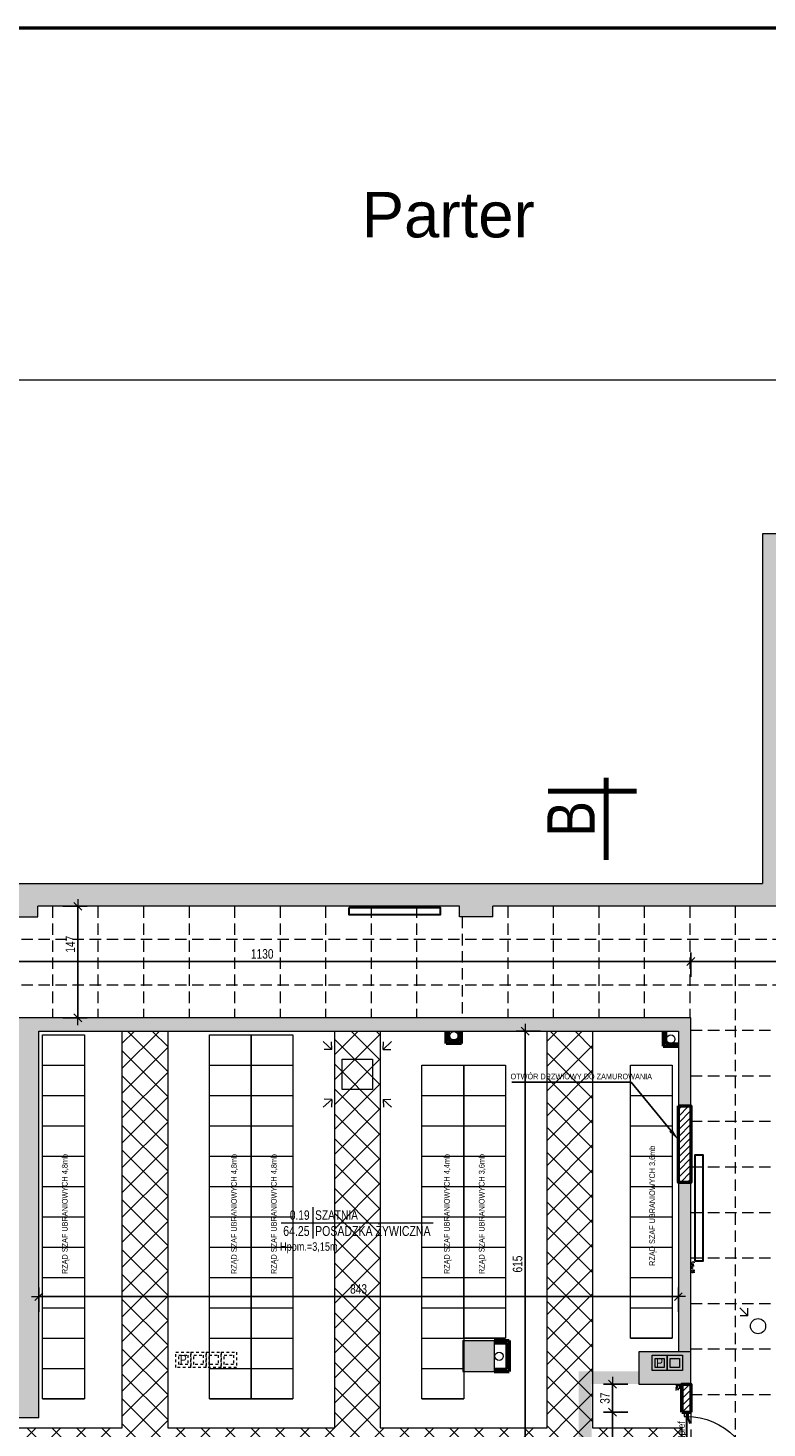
# Model space of a CAD drawing. Header units: millimetres. Extents: x 27490 to 108194, y -40520 to 41185.
# Tile 30 of 65: x 28660 to 29635, y -30400 to -28554. Entities that reach past the tile are written whole.
import ezdxf
from ezdxf import colors
from ezdxf.entities.mleader import LeaderData, LeaderLine
from ezdxf.enums import TextEntityAlignment as Align
from ezdxf.math import Vec2, Vec3

# ---------------------------------------------------------------- set-up
doc = ezdxf.new("R2010")
doc.units = ezdxf.units.MM
doc.linetypes.add('0.5_0.5', pattern=[1, 0.5, -0.5])
doc.linetypes.add('DASHEDX2', pattern=[1.5, 1, -0.5])
doc.layers.get('0').update_dxf_attribs({"lineweight": 18})
doc.layers.get('Defpoints').update_dxf_attribs({"lineweight": 18})
for name, color, linetype, lineweight in [('BA_drz', 7, 'Continuous', 18), ('BA_KS_ist.', 34, 'Continuous', 13), ('BA_met', 7, 'Continuous', 18), ('BA_txs', 2, 'Continuous', 18), ('Cienka', 7, 'Continuous', 18), ('M_Ramki rysunków', 2, 'Continuous', 18), ('mm_grzejniki', 30, 'Continuous', 30), ('mm_went_opis', 7, 'Continuous', 15), ('mm_Wentylacja', 5, 'Continuous', 50), ('PG_PRZERYWANE_ŚREDNIE', 1, 'DASHEDX2', 18), ('PG_WIDOKOWE_CIENKIE', 1, 'Continuous', 18), ('PG_WYMIARY', 1, 'Continuous', 18), ('PG_WYPOSAŻENIE', 1, 'Continuous', 18), ('PG_ŚCIANY_DZIAŁOWE', 3, 'Continuous', 18), ('PG_ŚCIANY_SŁUPY', 4, 'Continuous', 35), ('Przekrojowa', 60, 'Continuous', 18), ('WYBURZENIA', 160, 'Continuous', 30)]:
    doc.layers.add(name, color=color, linetype=linetype, lineweight=lineweight)
doc.styles.add('BIKTC', font='bikromsw.shx', dxfattribs={"width": 0.8})
doc.styles.add('BIKTS', font='bikromsw.shx', dxfattribs={"width": 0.85})
doc.styles.add('BIKWYM', font='BIKROMSW.SHX', dxfattribs={"width": 0.8})
doc.styles.add('ROMANS', font='bikromsw.shx', dxfattribs={"width": 0.8})
doc.styles.get("Standard").update_dxf_attribs({"font": 'arial.ttf'})
doc.dimstyles.new('BA_KR_50', dxfattribs={"dimscale": 0.5, "dimtxt": 25, "dimasz": 1.666667, "dimexe": 24, "dimexo": 0, "dimgap": 0, "dimtad": 0, "dimdec": 1, "dimrnd": 0.5, "dimzin": 9, "dimdsep": 46, "dimtxsty": 'BIKWYM', "dimblk": 'WYM-KR', "dimcen": 0, "dimdle": 20, "dimclrd": 256, "dimclre": 256, "dimclrt": 7, "dimadec": 0, "dimazin": 0, "dimtfac": 0.033333, "dimtdec": 1, "dimtmove": 0, "dimatfit": 3, "dimldrblk": 'WYM-KR', "dimfxl": 40, "dimfxlon": 1, "dimtvp": 0.8, "dimtolj": 1, "dimarcsym": 0})
pattern_1 = [(50, (-22681.607, 2584.853), (5.64772474, -0.49411165), [0.59055, -6.49605]), (355, (-22681.607, 2584.853), (-1.09254606, 5.9227622), [0.47244, -5.1968581]), (100.451445, (-22681.1365, 2584.812), (4.55517866, 5.4286503), [0.50189027, -5.5207976]), (46.1842, (-22681.607, 2586.428), (8.4034503, -1.3033122), [0.885825, -9.744075]), (96.635558, (-22680.907, 2586.319), (7.3595282, 7.6702099), [0.7528357, -8.2812039]), (351.184151, (-22681.607, 2586.428), (7.3595282, 7.6702099), [0.708659, -7.7952517]), (21, (-22680.82, 2586.0342), (4.70004613, -3.17022114), [0.59055, -6.49605]), (326, (-22680.82, 2586.034), (1.9158629, 5.70982695), [0.47244, -5.19684]), (71.451445, (-22680.428, 2585.77), (6.615909, 2.53960584), [0.50189027, -5.52078807]), (37.5, (-22681.6072, 2584.8531), (0.0957467, 2.621206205), [0, -5.133848, 0, -5.27558, 0, -5.216525]), (7.5, (-22681.6072, 2584.853), (2.07140954, 3.10559782), [0, -3.007868, 0, -5.015738, 0, -1.988185]), (327.5, (-22683.363, 2584.8531), (4.20330845, -0.177591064), [0, -1.9685, 0, -6.14172, 0, -8.14959]), (317.5, (-22684.1505, 2584.853), (4.59200462, 0.78822122), [0, -2.55905, 0, -4.078732, 0, -5.78739])]
pattern_2 = [(45, (-22681.607, 2584.853), (-4.49012806, 4.49012806), [])]

# ---------------------------------------------------------------- blocks, each defined once
blk = doc.blocks.new('bikmet')
blk.add_line((0, 1.65), (0, -1.65))
at = {"style": 'ROMANS', "width": 0.8}
blk.add_attdef('NRPOM', text='', height=1, dxfattribs=at).set_placement((-0.33, 0.33), align=Align.RIGHT)
blk.add_attdef('NWAPOM', (0.25, 0.33), '', height=1, dxfattribs=at)
blk.add_attdef('RAREA', text='', height=1.04, dxfattribs=at).set_placement((-0.33, -0.33), align=Align.TOP_RIGHT)
blk.add_attdef('PODLOGA', text='', height=1.04, dxfattribs=at).set_placement((0.25, -0.33), align=Align.TOP_LEFT)
blk = doc.blocks.new('jamb')
blk.add_lwpolyline([(-0.5, -0.5), (-0.5, 0.5), (0.5, 0.5), (0.5, -0.5)], close=True)
blk = doc.blocks.new('dr1h901')
at = {"color": 0}
blk.add_line((-0.5, 0), (-0.5, 1), dxfattribs=at)
blk.add_line((0, 0.362), (0, -0.266))
blk.add_arc((-0.5, 0), 1, 0, 90, dxfattribs=at)
blk = doc.blocks.new('WYM-KR')
at = {"linetype": 'ByBlock'}
blk.add_line((11.52, 0), (-11.52, 0), dxfattribs=at)
at = {"color": 7, "linetype": 'ByBlock'}
blk.add_line((6.24, 6.24), (-6.24, -6.24), dxfattribs=at)
blk = doc.blocks.new('*D830')
at = {"layer": 'Defpoints', "color": 0, "transparency": 16777216}
for p in [(29431, -30379.6), (29522.2, -30379.6), (29522.2, -30480.6)]:
    blk.add_point(p, dxfattribs=at)
at = {"layer": 'PG_WYMIARY', "lineweight": -2, "transparency": 16777216}
for p, q in [((29451, -30379.6), (29419, -30379.6)), ((29431, -30479.8), (29431, -30380.4)), ((29451, -30480.6), (29419, -30480.6))]:
    blk.add_line(p, q, dxfattribs=at)
at = {"layer": 'PG_WYMIARY', "lineweight": -2, "transparency": 16777216, "xscale": 0.8333333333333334, "yscale": 0.8333333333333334, "zscale": 0.8333333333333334}
for p, rotation in [((29431, -30379.6), 90), ((29431, -30480.6), 270)]:
    blk.add_blockref('WYM-KR', p, dxfattribs=dict(at, rotation=rotation))
at = {"layer": 'PG_WYMIARY', "color": 7, "transparency": 16777216, "insert": (29421, -30430.1), "char_height": 12.5, "attachment_point": 5, "rotation": 90, "style": 'BIKWYM'}
blk.add_mtext('\\A1;101', dxfattribs=at)
blk = doc.blocks.new('*D831')
at = {"layer": 'Defpoints', "color": 0, "transparency": 16777216}
for p in [(29431, -30342.5), (29522.2, -30342.5), (29522.2, -30379.6)]:
    blk.add_point(p, dxfattribs=at)
at = {"layer": 'PG_WYMIARY', "lineweight": -2, "transparency": 16777216}
for p, q in [((29451, -30342.5), (29419, -30342.5)), ((29431, -30378.8), (29431, -30343.3)), ((29451, -30379.6), (29419, -30379.6))]:
    blk.add_line(p, q, dxfattribs=at)
at = {"layer": 'PG_WYMIARY', "lineweight": -2, "transparency": 16777216, "xscale": 0.8333333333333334, "yscale": 0.8333333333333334, "zscale": 0.8333333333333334}
for p, rotation in [((29431, -30342.5), 90), ((29431, -30379.6), 270)]:
    blk.add_blockref('WYM-KR', p, dxfattribs=dict(at, rotation=rotation))
at = {"layer": 'PG_WYMIARY', "color": 7, "transparency": 16777216, "insert": (29421, -30361), "char_height": 12.5, "attachment_point": 5, "rotation": 90, "style": 'BIKWYM'}
blk.add_mtext('\\A1;37', dxfattribs=at)
blk = doc.blocks.new('*D847')
at = {"layer": 'Defpoints', "color": 0, "transparency": 16777216}
for p in [(29315.8, -29877), (29344.7, -29877), (29386.2, -30491.5)]:
    blk.add_point(p, dxfattribs=at)
at = {"layer": 'PG_WYMIARY', "lineweight": -2, "transparency": 16777216}
for p, q in [((29335.8, -29877), (29303.8, -29877)), ((29315.8, -30490.6), (29315.8, -29877.8)), ((29335.8, -30491.5), (29303.8, -30491.5))]:
    blk.add_line(p, q, dxfattribs=at)
at = {"layer": 'PG_WYMIARY', "lineweight": -2, "transparency": 16777216, "xscale": 0.8333333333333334, "yscale": 0.8333333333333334, "zscale": 0.8333333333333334}
for p, rotation in [((29315.8, -29877), 90), ((29315.8, -30491.5), 270)]:
    blk.add_blockref('WYM-KR', p, dxfattribs=dict(at, rotation=rotation))
at = {"layer": 'PG_WYMIARY', "color": 7, "transparency": 16777216, "insert": (29305.8, -30184.2), "char_height": 12.5, "attachment_point": 5, "rotation": 90, "style": 'BIKWYM'}
blk.add_mtext('\\A1;615', dxfattribs=at)
blk = doc.blocks.new('*D787')
at = {"layer": 'Defpoints', "color": 0, "transparency": 16777216}
for p in [(29517.7, -30227.1), (29517.7, -30287.5), (28674.7, -30374.5)]:
    blk.add_point(p, dxfattribs=at)
at = {"layer": 'PG_WYMIARY', "lineweight": -2, "transparency": 16777216}
for p, q in [((28674.7, -30247.1), (28674.7, -30215.1)), ((29517.7, -30247.1), (29517.7, -30215.1)), ((28675.6, -30227.1), (29516.9, -30227.1))]:
    blk.add_line(p, q, dxfattribs=at)
at = {"layer": 'PG_WYMIARY', "lineweight": -2, "transparency": 16777216, "xscale": 0.8333333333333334, "yscale": 0.8333333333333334, "zscale": 0.8333333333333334, "rotation": 180}
blk.add_blockref('WYM-KR', (28674.7, -30227.1), dxfattribs=at)
at = {"layer": 'PG_WYMIARY', "lineweight": -2, "transparency": 16777216, "xscale": 0.8333333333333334, "yscale": 0.8333333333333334, "zscale": 0.8333333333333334}
blk.add_blockref('WYM-KR', (29517.7, -30227.1), dxfattribs=at)
at = {"layer": 'PG_WYMIARY', "color": 7, "transparency": 16777216, "insert": (29096.2, -30217.1), "char_height": 12.5, "attachment_point": 5, "style": 'BIKWYM'}
blk.add_mtext('\\A1;843', dxfattribs=at)
blk = doc.blocks.new('*D848')
at = {"layer": 'Defpoints', "color": 0, "transparency": 16777216}
for p in [(29534.2, -29785.3), (28404.2, -29859.5), (29534.2, -29859.5)]:
    blk.add_point(p, dxfattribs=at)
at = {"layer": 'PG_WYMIARY', "lineweight": -2, "transparency": 16777216}
for p, q in [((28404.2, -29805.3), (28404.2, -29773.3)), ((29534.2, -29805.3), (29534.2, -29773.3)), ((28405.1, -29785.3), (29533.4, -29785.3))]:
    blk.add_line(p, q, dxfattribs=at)
at = {"layer": 'PG_WYMIARY', "lineweight": -2, "transparency": 16777216, "xscale": 0.8333333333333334, "yscale": 0.8333333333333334, "zscale": 0.8333333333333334, "rotation": 180}
blk.add_blockref('WYM-KR', (28404.2, -29785.3), dxfattribs=at)
at = {"layer": 'PG_WYMIARY', "lineweight": -2, "transparency": 16777216, "xscale": 0.8333333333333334, "yscale": 0.8333333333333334, "zscale": 0.8333333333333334}
blk.add_blockref('WYM-KR', (29534.2, -29785.3), dxfattribs=at)
at = {"layer": 'PG_WYMIARY', "color": 7, "transparency": 16777216, "insert": (28969.2, -29775.3), "char_height": 12.5, "attachment_point": 5, "style": 'BIKWYM'}
blk.add_mtext('\\A1;1130', dxfattribs=at)
blk = doc.blocks.new('*D849')
at = {"layer": 'Defpoints', "color": 0, "transparency": 16777216}
for p in [(28673.2, -29712.5), (28673.2, -29859.5), (28726.3, -29859.5)]:
    blk.add_point(p, dxfattribs=at)
at = {"layer": 'PG_WYMIARY', "lineweight": -2, "transparency": 16777216}
for p, q in [((28706.3, -29712.5), (28738.3, -29712.5)), ((28726.3, -29713.3), (28726.3, -29858.6)), ((28706.3, -29859.5), (28738.3, -29859.5))]:
    blk.add_line(p, q, dxfattribs=at)
at = {"layer": 'PG_WYMIARY', "lineweight": -2, "transparency": 16777216, "xscale": 0.8333333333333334, "yscale": 0.8333333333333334, "zscale": 0.8333333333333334}
for p, rotation in [((28726.3, -29712.5), 90), ((28726.3, -29859.5), 270)]:
    blk.add_blockref('WYM-KR', p, dxfattribs=dict(at, rotation=rotation))
at = {"layer": 'PG_WYMIARY', "color": 7, "transparency": 16777216, "insert": (28716.3, -29762.5), "char_height": 12.5, "attachment_point": 5, "rotation": 90, "style": 'BIKWYM'}
blk.add_mtext('\\A1;147', dxfattribs=at)
blk = doc.blocks.new('*D850')
at = {"layer": 'Defpoints', "color": 0, "transparency": 16777216}
for p in [(29826.7, -29785.3), (29534.2, -29859.5), (29826.7, -29859.5)]:
    blk.add_point(p, dxfattribs=at)
at = {"layer": 'PG_WYMIARY', "lineweight": -2, "transparency": 16777216}
for p, q in [((29534.2, -29805.3), (29534.2, -29773.3)), ((29826.7, -29805.3), (29826.7, -29773.3)), ((29535.1, -29785.3), (29825.9, -29785.3))]:
    blk.add_line(p, q, dxfattribs=at)
at = {"layer": 'PG_WYMIARY', "lineweight": -2, "transparency": 16777216, "xscale": 0.8333333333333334, "yscale": 0.8333333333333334, "zscale": 0.8333333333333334, "rotation": 180}
blk.add_blockref('WYM-KR', (29534.2, -29785.3), dxfattribs=at)
at = {"layer": 'PG_WYMIARY', "lineweight": -2, "transparency": 16777216, "xscale": 0.8333333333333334, "yscale": 0.8333333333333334, "zscale": 0.8333333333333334}
blk.add_blockref('WYM-KR', (29826.7, -29785.3), dxfattribs=at)
at = {"layer": 'PG_WYMIARY', "color": 7, "transparency": 16777216, "insert": (29680.5, -29775.3), "char_height": 12.5, "attachment_point": 5, "style": 'BIKWYM'}
blk.add_mtext('\\A1;293', dxfattribs=at)
blk = doc.blocks.new('*D730')
at = {"layer": 'Defpoints', "color": 0, "transparency": 16777216}
for p in [(29455.2, -29859.5), (29716.9, -29859.5), (29587.2, -30491.5)]:
    blk.add_point(p, dxfattribs=at)
at = {"layer": 'PG_WYMIARY', "lineweight": -2, "transparency": 16777216}
for p, q in [((29696.9, -29859.5), (29728.9, -29859.5)), ((29716.9, -30490.6), (29716.9, -29860.3)), ((29696.9, -30491.5), (29728.9, -30491.5))]:
    blk.add_line(p, q, dxfattribs=at)
at = {"layer": 'PG_WYMIARY', "lineweight": -2, "transparency": 16777216, "xscale": 0.8333333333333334, "yscale": 0.8333333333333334, "zscale": 0.8333333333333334}
for p, rotation in [((29716.9, -29859.5), 90), ((29716.9, -30491.5), 270)]:
    blk.add_blockref('WYM-KR', p, dxfattribs=dict(at, rotation=rotation))
at = {"layer": 'PG_WYMIARY', "color": 7, "transparency": 16777216, "insert": (29706.9, -30175.5), "char_height": 12.5, "attachment_point": 5, "rotation": 90, "style": 'BIKWYM'}
blk.add_mtext('\\A1;632', dxfattribs=at)
blk = doc.blocks.new('*D809')
at = {"layer": 'Defpoints', "color": 0, "transparency": 16777216}
for p in [(29534.2, -29712.5), (29716.9, -29712.5), (29534.2, -29859.5)]:
    blk.add_point(p, dxfattribs=at)
at = {"layer": 'PG_WYMIARY', "lineweight": -2, "transparency": 16777216}
for p, q in [((29696.9, -29712.5), (29728.9, -29712.5)), ((29716.9, -29858.6), (29716.9, -29713.3)), ((29696.9, -29859.5), (29728.9, -29859.5))]:
    blk.add_line(p, q, dxfattribs=at)
at = {"layer": 'PG_WYMIARY', "lineweight": -2, "transparency": 16777216, "xscale": 0.8333333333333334, "yscale": 0.8333333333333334, "zscale": 0.8333333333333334}
for p, rotation in [((29716.9, -29712.5), 90), ((29716.9, -29859.5), 270)]:
    blk.add_blockref('WYM-KR', p, dxfattribs=dict(at, rotation=rotation))
at = {"layer": 'PG_WYMIARY', "color": 7, "transparency": 16777216, "insert": (29706.9, -29821.9), "char_height": 12.5, "attachment_point": 5, "rotation": 90, "style": 'BIKWYM'}
blk.add_mtext('\\A1;147', dxfattribs=at)
blk = doc.blocks.new('A$Ca7df3ec1')
at = {"layer": 'PG_ŚCIANY_SŁUPY', "color": 252, "lineweight": 13}
for points in [[(2, 22), (22, 22), (22, 2), (2, 2)], [(6, 18), (18, 18), (18, 6), (6, 6)]]:
    blk.add_lwpolyline(points, close=True, dxfattribs=at)
blk = doc.blocks.new('A$C2afebbaf')
at = {"layer": 'mm_Wentylacja', "color": 142, "lineweight": 20}
for p, q in [((-1390, 2189.6), (-1379, 2179.3)), ((-1379, 2179.3), (-1389, 2179)), ((-1379, 2179.3), (-1379.4, 2189.3)), ((-1300, 2189.6), (-1311, 2179.3)), ((-1311, 2179.3), (-1310.6, 2189.3)), ((-1311, 2179.3), (-1301, 2179)), ((-1390, 2103), (-1379, 2113.3)), ((-1379, 2113.3), (-1389, 2113.6)), ((-1379, 2113.3), (-1379.4, 2103.3)), ((-1311, 2113.3), (-1301, 2113.6)), ((-1300, 2103), (-1311, 2113.3)), ((-1311, 2113.3), (-1310.6, 2103.3)), ((-841.1, 1838.6), (-830.5, 1828)), ((-830.5, 1828), (-840.5, 1828)), ((-830.5, 1828), (-830.5, 1838))]:
    blk.add_line(p, q, dxfattribs=at)
at = {"layer": 'mm_Wentylacja', "color": 1, "lineweight": 20}
blk.add_lwpolyline([(-1365, 2166.3), (-1325, 2166.3), (-1325, 2126.3), (-1365, 2126.3)], close=True, dxfattribs=at)
blk.add_circle((-817, 1814.5), 10, dxfattribs=at)
at = {"layer": 'PG_WIDOKOWE_CIENKIE', "color": 251, "linetype": '0.5_0.5', "ltscale": 7, "true_color": 0x636466}
for points in [[(-1584.5, 1780), (-1564.5, 1780), (-1564.5, 1760), (-1584.5, 1760)], [(-1580.5, 1776), (-1568.5, 1776), (-1568.5, 1764), (-1580.5, 1764)], [(-1564.5, 1780), (-1544.5, 1780), (-1544.5, 1760), (-1564.5, 1760)], [(-1560.5, 1776), (-1548.5, 1776), (-1548.5, 1764), (-1560.5, 1764)], [(-1544.5, 1780), (-1524.5, 1780), (-1524.5, 1760), (-1544.5, 1760)], [(-1540.5, 1776), (-1528.5, 1776), (-1528.5, 1764), (-1540.5, 1764)], [(-1524.5, 1780), (-1504.5, 1780), (-1504.5, 1760), (-1524.5, 1760)], [(-1520.5, 1776), (-1508.5, 1776), (-1508.5, 1764), (-1520.5, 1764)]]:
    blk.add_lwpolyline(points, close=True, dxfattribs=at)
at = {"layer": 'Przekrojowa', "color": 3}
for p in [(-958.7, 1754), (-938.7, 1754)]:
    blk.add_blockref('A$Ca7df3ec1', p, dxfattribs=at)
at = {"layer": 'mm_went_opis', "color": 4, "char_height": 12, "width": 196.657, "attachment_point": 2}
for insert in [(-1574.6, 1776.3), (-946.8, 1772.3)]:
    blk.add_mtext('{\\fArial Narrow|b0|i0|c238|p34;P}', dxfattribs=dict(at, insert=insert))
blk = doc.blocks.new('A$C6810ecfa')
at = {"layer": 'BA_KS_ist.', "color": 18, "linetype": 'Continuous', "lineweight": 20, "ltscale": 25, "true_color": 0x000000}
for centre in [(-1217.9, 2197.3), (-932.1, 2192.9), (-1158.3, 1774.7)]:
    blk.add_circle(centre, 5.5, dxfattribs=at)
blk = doc.blocks.new('A$Cb384932f')
at = {"layer": 'BA_KS_ist.', "color": 34}
for p, q in [((-2107.2, 2034.5), (-2100.1, 2027.3)), ((-2075.9, 2027.3), (-2068.8, 2034.5)), ((-2097.5, 2024.8), (-2078.5, 2024.8)), ((-2097.5, 2005.7), (-2097.5, 2024.8)), ((-2093.1, 2024.8), (-2093.1, 2005.7)), ((-2088, 2024.8), (-2088, 2005.7)), ((-2082.9, 2024.8), (-2082.9, 2005.7)), ((-2078.5, 2024.8), (-2078.5, 2005.7)), ((-2107.2, 1996), (-2100.1, 2003.2)), ((-2078.5, 2005.7), (-2097.5, 2005.7)), ((-2068.8, 1996), (-2075.9, 2003.2)), ((-302.5, 292.6), (-295.3, 285.4)), ((-292.8, 282.9), (-273.7, 282.9)), ((-292.8, 263.8), (-292.8, 282.9)), ((-288.3, 282.9), (-288.3, 263.8)), ((-283.3, 282.9), (-283.3, 263.8)), ((-278.2, 282.9), (-278.2, 263.8)), ((-273.7, 282.9), (-273.7, 263.8)), ((-271.2, 285.4), (-264, 292.6)), ((-302.5, 254.1), (-295.3, 261.3)), ((-273.7, 263.8), (-292.8, 263.8)), ((-264, 254.1), (-271.2, 261.3))]:
    blk.add_line(p, q, dxfattribs=at)
blk = doc.blocks.new('A$C52335042')
at = {"layer": 'mm_grzejniki', "lineweight": 30}
for points in [[(-1355.9, 2366.6), (-1235.9, 2366.6), (-1235.9, 2356.6), (-1355.9, 2356.6)], [(-899.7, 1900.2), (-899.7, 2040.2), (-889.7, 2040.2), (-889.7, 1900.2)]]:
    blk.add_lwpolyline(points, close=True, dxfattribs=at)

msp = doc.modelspace()

# ---------------------------------------------------------------- hatches: boundary and pattern name
at = {"layer": 'PG_WIDOKOWE_CIENKIE', "lineweight": 18}
h = msp.add_hatch(dxfattribs=at)
h.set_pattern_fill('LINE', scale=2, angle=45)
h.set_pattern_definition(pattern_2)
h.paths.add_polyline_path([(29517.74, -29975.48), (29534.24, -29975.48), (29534.24, -30076.48), (29517.74, -30076.48)])
h = msp.add_hatch(dxfattribs=at)
h.set_pattern_fill('LINE', scale=2, angle=45)
h.set_pattern_definition(pattern_2)
h.paths.add_polyline_path([(29522.24, -30379.61), (29534.24, -30379.61), (29534.24, -30342.48), (29522.24, -30342.48)])
h.paths.add_polyline_path([(29534.24, -30480.61), (29522.24, -30480.61), (29522.24, -30491.48), (29534.24, -30491.48)])
at = {"layer": 'PG_WYPOSAŻENIE', "true_color": 0x636466}
h = msp.add_hatch(dxfattribs=at)
h.set_pattern_fill('ANSI37', color=251, scale=7.3)
h.set_pattern_definition([(45, (-22681.607, 2584.853), (-16.388967, 16.388967), []), (135, (-22681.607, 2584.853), (-16.388967, -16.388967), [])])
h.paths.add_polyline_path([(28059.74, -30460.11), (28059.74, -30400.11), (28784.74, -30400.11), (28784.74, -29876.98), (28844.74, -29876.98), (28844.74, -30400.11), (29064.74, -30400.11), (29064.74, -29876.98), (29124.74, -29876.98), (29124.74, -30400.11), (29344.74, -30400.11), (29344.74, -29876.98), (29404.74, -29876.98), (29404.74, -29996.48), (29404.74, -30056.48), (29404.74, -30460.11)])
h.paths.add_polyline_path([(29404.74, -30400.11), (29522.24, -30400.11), (29522.24, -30460.11), (29404.74, -30460.11)])
at = {"layer": 'PG_ŚCIANY_DZIAŁOWE', "true_color": 0x939598, "transparency": 33554610}
h = msp.add_hatch(color=252, dxfattribs=at)
h.dxf.hatch_style = 1
h.paths.add_polyline_path([(29658.74, -29343.48), (29690.74, -29343.48), (29690.74, -29295.48), (29658.74, -29295.48), (29658.74, -29251.48), (29826.74, -29251.48), (29826.74, -29266.23), (29877.74, -29266.23), (29877.74, -29221.48), (29628.74, -29221.48), (29628.74, -29682.48), (28538.24, -29682.48), (28538.24, -29712.48), (28630.24, -29712.48), (28630.24, -29726.48), (28673.24, -29726.48), (28673.24, -29712.48), (29229.24, -29712.48), (29229.24, -29726.48), (29273.24, -29726.48), (29273.24, -29712.48), (29658.74, -29712.48)])
h = msp.add_hatch(color=252, dxfattribs=at)
h.dxf.hatch_style = 1
h.paths.add_polyline_path([(28674.74, -29876.98), (29517.74, -29876.98), (29517.74, -29975.48), (29534.24, -29975.48), (29534.24, -29859.48), (28571.24, -29859.48), (28571.24, -29876.98), (28601.74, -29876.98), (28608.74, -30386.98), (28674.74, -30386.98)])
h = msp.add_hatch(color=252, dxfattribs=at)
h.dxf.hatch_style = 1
h.paths.add_polyline_path([(29534.24, -30076.48), (29517.74, -30076.48), (29517.74, -30184.48), (29517.74, -30299.98), (29534.24, -30299.98), (29534.24, -30179.48)])
h = msp.add_hatch(color=252, dxfattribs=at)
h.dxf.hatch_style = 1
h.paths.add_polyline_path([(29233.74, -30325.98), (29274.74, -30325.98), (29274.74, -30284.98), (29233.74, -30284.98)])
h = msp.add_hatch(color=252, dxfattribs=at)
h.dxf.hatch_style = 1
h.paths.add_polyline_path([(29534.24, -30299.98), (29517.74, -30299.98), (29465.74, -30299.98), (29465.74, -30325.48), (29465.74, -30342.48), (29514.24, -30342.48), (29522.24, -30342.48), (29534.24, -30342.48), (29534.24, -30330.48)])
at = {"layer": 'WYBURZENIA', "lineweight": 18, "true_color": 0x636466, "transparency": 33554674}
h = msp.add_hatch(dxfattribs=at)
h.set_pattern_fill('AR-CONC', color=251, scale=0.031)
h.set_pattern_definition(pattern_1)
h.paths.add_polyline_path([(29538.74, -30179.48), (29534.24, -30179.48), (29534.24, -30196.48), (29538.74, -30196.48)])
h = msp.add_hatch(dxfattribs=at)
h.set_pattern_fill('AR-CONC', color=251, scale=0.031)
h.set_pattern_definition(pattern_1)
h.paths.add_polyline_path([(29465.74, -30325.48), (29403.24, -30325.48), (29403.24, -30342.48), (29465.74, -30342.48)])
h.paths.add_polyline_path([(29403.24, -30325.48), (29386.24, -30325.48), (29386.24, -30491.48), (29403.24, -30491.48), (29403.24, -30342.48)])
h = msp.add_hatch(dxfattribs=at)
h.set_pattern_fill('AR-CONC', color=251, scale=0.031)
h.set_pattern_definition([(50, (-22663.1917, -4525.0252), (5.64772474, -0.49411165), [0.59055, -6.49605]), (355, (-22663.1917, -4525.025), (-1.09254606, 5.9227622), [0.47244, -5.1968581]), (100.451445, (-22662.721, -4525.0664), (4.55517866, 5.4286503), [0.5018903, -5.5207976]), (46.1842, (-22663.192, -4523.4504), (8.4034503, -1.3033122), [0.885825, -9.744075]), (96.635558, (-22662.491, -4523.559), (7.3595282, 7.6702099), [0.7528357, -8.2812039]), (351.184151, (-22663.192, -4523.45), (7.3595282, 7.6702099), [0.708659, -7.7952517]), (21, (-22662.4043, -4523.844), (4.70004613, -3.17022114), [0.59055, -6.49605]), (326, (-22662.4043, -4523.844), (1.9158629, 5.70982695), [0.47244, -5.19684]), (71.451445, (-22662.0126, -4524.1083), (6.615909, 2.53960584), [0.5018903, -5.52078807]), (37.5, (-22663.1917, -4525.0252), (0.0957467, 2.621206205), [0, -5.133848, 0, -5.27558, 0, -5.216525]), (7.5, (-22663.1917, -4525.0252), (2.07140954, 3.10559782), [0, -3.007868, 0, -5.015738, 0, -1.988185]), (327.5, (-22664.9476, -4525.0252), (4.20330845, -0.17759106), [0, -1.9685, 0, -6.14172, 0, -8.14959]), (317.5, (-22665.735, -4525.0252), (4.59200462, 0.78822122), [0, -2.55905, 0, -4.078732, 0, -5.78739])])
h.paths.add_polyline_path([(29522.24, -30342.48), (29514.24, -30342.48), (29514.24, -30350.48), (29522.24, -30350.48)])

# ---------------------------------------------------------------- linework, layer by layer
at = {"lineweight": 20}
for p, q in [((29877.74, -29221.48), (29628.74, -29221.48)), ((29628.74, -29221.48), (29628.74, -29682.48)), ((28538.24, -29682.48), (29628.74, -29682.48)), ((29229.24, -29712.48), (28673.24, -29712.48)), ((29658.74, -29712.48), (29273.24, -29712.48)), ((28630.24, -29726.48), (28673.24, -29726.48)), ((29273.24, -29726.48), (29229.24, -29726.48)), ((29465.74, -30342.48), (29522.24, -30342.48))]:
    msp.add_line(p, q, dxfattribs=at)
for p, q in [((28673.24, -29726.48), (28673.24, -29712.48)), ((29229.24, -29726.48), (29229.24, -29712.48)), ((29273.24, -29726.48), (29273.24, -29712.48)), ((29534.24, -29859.48), (28571.24, -29859.48)), ((29534.24, -29975.48), (29534.24, -29859.48)), ((28674.74, -30386.98), (28674.74, -29876.98)), ((28674.74, -29876.98), (29517.74, -29876.98)), ((29517.74, -29876.98), (29517.74, -29975.48)), ((29517.74, -29975.48), (29534.24, -29975.48)), ((29517.74, -30076.48), (29517.74, -30299.98)), ((29517.74, -30076.48), (29534.24, -30076.48)), ((29534.24, -30299.98), (29534.24, -30076.48)), ((29233.74, -30284.98), (29274.74, -30284.98)), ((29233.74, -30284.98), (29233.74, -30325.98)), ((29274.74, -30284.98), (29274.74, -30325.98)), ((29534.24, -30299.98), (29465.74, -30299.98)), ((29465.74, -30299.98), (29465.74, -30342.48)), ((29534.24, -30342.48), (29534.24, -30299.98)), ((29233.74, -30325.98), (29274.74, -30325.98)), ((29522.24, -30342.48), (29534.24, -30342.48)), ((28674.74, -30386.98), (28608.74, -30386.98))]:
    msp.add_line(p, q)
at = {"layer": 'BA_met', "color": 18, "true_color": 0x000000}
msp.add_line((28994.35, -30129.96), (29194.56, -30129.96), dxfattribs=at)
at = {"layer": 'M_Ramki rysunków'}
msp.add_lwpolyline([(30715.58, -33168.19), (27870.58, -33168.19), (27870.58, -29018.19), (30715.58, -29018.19)], close=True, dxfattribs=at)
at = {"layer": 'PG_PRZERYWANE_ŚREDNIE', "color": 251, "lineweight": 15, "ltscale": 15, "true_color": 0x636466}
for p, q in [((28692.74, -29712.48), (28692.74, -29859.48)), ((28752.74, -29712.48), (28752.74, -29859.48)), ((28812.74, -29712.48), (28812.74, -29859.48)), ((28872.74, -29712.48), (28872.74, -29859.48)), ((28932.74, -29712.48), (28932.74, -29859.48)), ((28992.74, -29712.48), (28992.74, -29859.48)), ((29052.74, -29712.48), (29052.74, -29859.48)), ((29112.74, -29712.48), (29112.74, -29859.48)), ((29172.74, -29712.48), (29172.74, -29859.48)), ((29292.74, -29712.48), (29292.74, -29859.48)), ((29352.74, -29712.48), (29352.74, -29859.48)), ((29412.74, -29712.48), (29412.74, -29859.48)), ((29472.74, -29712.48), (29472.74, -29859.48)), ((29532.74, -29712.48), (29532.74, -29859.48)), ((29592.74, -29712.48), (29592.74, -30491.48)), ((29232.74, -29726.48), (29232.74, -29859.48)), ((28404.24, -29755.98), (29826.74, -29755.98)), ((28404.24, -29815.98), (29826.74, -29815.98)), ((29534.24, -29875.98), (29826.74, -29875.98)), ((29534.24, -29935.98), (29826.74, -29935.98)), ((29534.24, -29975.48), (29534.24, -30076.48)), ((29534.24, -29995.98), (29826.74, -29995.98)), ((29534.24, -30055.98), (29826.74, -30055.98)), ((29534.24, -30115.98), (29826.74, -30115.98)), ((29534.24, -30175.98), (29826.74, -30175.98)), ((29534.24, -30235.98), (29826.74, -30235.98)), ((29534.24, -30295.98), (29826.74, -30295.98)), ((29534.24, -30355.98), (29826.74, -30355.98)), ((29534.24, -30379.61), (29534.24, -30480.61)), ((29534.24, -30379.61), (29534.24, -30480.61))]:
    msp.add_line(p, q, dxfattribs=at)
at = {"layer": 'PG_WIDOKOWE_CIENKIE', "color": 18, "lineweight": 70, "true_color": 0x000000}
for p, q in [((29422.48, -29542.99), (29422.48, -29650.99)), ((29345.98, -29560.49), (29462.48, -29560.49))]:
    msp.add_line(p, q, dxfattribs=at)
at = {"layer": 'PG_WIDOKOWE_CIENKIE', "color": 18, "lineweight": 50, "true_color": 0x000000}
for p, q in [((29211.81, -29893.16), (29211.81, -29876.98)), ((29214.81, -29890.16), (29214.81, -29876.98)), ((29228.81, -29890.16), (29228.81, -29876.98)), ((29231.81, -29893.16), (29231.81, -29876.98)), ((29497.74, -29876.98), (29497.74, -29896.98)), ((29500.74, -29876.98), (29500.74, -29893.98)), ((29231.81, -29893.16), (29211.81, -29893.16)), ((29228.81, -29890.16), (29214.81, -29890.16)), ((29497.74, -29896.98), (29517.74, -29896.98)), ((29500.74, -29893.98), (29517.74, -29893.98)), ((29274.74, -30284.98), (29294.74, -30284.98)), ((29274.74, -30287.98), (29291.74, -30287.98)), ((29291.74, -30287.98), (29291.74, -30322.98)), ((29294.74, -30284.98), (29294.74, -30325.98)), ((29274.74, -30322.98), (29291.74, -30322.98)), ((29274.74, -30325.98), (29294.74, -30325.98)), ((29522.24, -30342.48), (29522.24, -30379.61)), ((29534.24, -30342.48), (29534.24, -30379.61)), ((29522.24, -30379.61), (29534.24, -30379.61))]:
    msp.add_line(p, q, dxfattribs=at)
msp.add_lwpolyline([(29517.74, -29975.48), (29534.24, -29975.48), (29534.24, -30076.48), (29517.74, -30076.48)], close=True, dxfattribs=at)
msp.add_lwpolyline([(29522.24, -30379.61), (29522.24, -30342.48), (29534.24, -30342.48), (29534.24, -30379.61)], dxfattribs=at)
at = {"layer": 'PG_WYPOSAŻENIE', "color": 251, "true_color": 0x636466}
for p, q in [((28679.74, -29921.98), (28734.74, -29921.98)), ((28899.74, -29921.98), (28954.74, -29921.98)), ((28954.74, -29921.98), (29009.74, -29921.98)), ((29179.74, -29921.98), (29234.74, -29921.98)), ((29234.74, -29921.98), (29289.74, -29921.98)), ((29454.72, -29921.98), (29509.72, -29921.98)), ((28679.74, -29961.98), (28734.74, -29961.98)), ((28899.74, -29961.98), (28954.74, -29961.98)), ((28954.74, -29961.98), (29009.74, -29961.98)), ((29179.74, -29961.98), (29234.74, -29961.98)), ((29234.74, -29961.98), (29289.74, -29961.98)), ((29454.72, -29961.98), (29509.72, -29961.98)), ((28679.74, -30001.98), (28734.74, -30001.98)), ((28899.74, -30001.98), (28954.74, -30001.98)), ((28954.74, -30001.98), (29009.74, -30001.98)), ((29179.74, -30001.98), (29234.74, -30001.98)), ((29234.74, -30001.98), (29289.74, -30001.98)), ((29454.72, -30001.98), (29509.72, -30001.98)), ((28679.74, -30041.98), (28734.74, -30041.98)), ((28899.74, -30041.98), (28954.74, -30041.98)), ((28954.74, -30041.98), (29009.74, -30041.98)), ((29179.74, -30041.98), (29234.74, -30041.98)), ((29234.74, -30041.98), (29289.74, -30041.98)), ((29454.72, -30041.98), (29509.72, -30041.98)), ((28679.74, -30081.98), (28734.74, -30081.98)), ((28899.74, -30081.98), (28954.74, -30081.98)), ((28954.74, -30081.98), (29009.74, -30081.98)), ((29179.74, -30081.98), (29234.74, -30081.98)), ((29234.74, -30081.98), (29289.74, -30081.98)), ((29454.72, -30081.98), (29509.72, -30081.98)), ((28679.74, -30121.98), (28734.74, -30121.98)), ((28899.74, -30121.98), (28954.74, -30121.98)), ((28954.74, -30121.98), (29009.74, -30121.98)), ((29179.74, -30121.98), (29234.74, -30121.98)), ((29234.74, -30121.98), (29289.74, -30121.98)), ((29454.72, -30121.98), (29509.72, -30121.98)), ((28679.74, -30161.98), (28734.74, -30161.98)), ((28899.74, -30161.98), (28954.74, -30161.98)), ((28954.74, -30161.98), (29009.74, -30161.98)), ((29179.74, -30161.98), (29234.74, -30161.98)), ((29234.74, -30161.98), (29289.74, -30161.98)), ((29454.72, -30161.98), (29509.72, -30161.98)), ((28679.74, -30201.98), (28734.74, -30201.98)), ((28899.74, -30201.98), (28954.74, -30201.98)), ((28954.74, -30201.98), (29009.74, -30201.98)), ((29179.74, -30201.98), (29234.74, -30201.98)), ((29234.74, -30201.98), (29289.74, -30201.98)), ((29454.72, -30201.98), (29509.72, -30201.98)), ((28679.74, -30241.98), (28734.74, -30241.98)), ((28899.74, -30241.98), (28954.74, -30241.98)), ((28954.74, -30241.98), (29009.74, -30241.98)), ((29179.74, -30241.98), (29234.74, -30241.98)), ((29234.74, -30241.98), (29289.74, -30241.98)), ((29454.72, -30241.98), (29509.72, -30241.98)), ((28679.74, -30281.98), (28734.74, -30281.98)), ((28899.74, -30281.98), (28954.74, -30281.98)), ((28954.74, -30281.98), (29009.74, -30281.98)), ((29179.74, -30281.98), (29234.74, -30281.98)), ((29234.74, -30281.98), (29289.74, -30281.98)), ((29454.72, -30281.98), (29509.72, -30281.98)), ((28679.74, -30321.98), (28734.74, -30321.98)), ((28899.74, -30321.98), (28954.74, -30321.98)), ((28954.74, -30321.98), (29009.74, -30321.98)), ((29179.74, -30321.98), (29234.74, -30321.98)), ((28679.74, -30361.98), (28734.74, -30361.98)), ((28899.74, -30361.98), (28954.74, -30361.98)), ((28954.74, -30361.98), (29009.74, -30361.98)), ((29179.74, -30361.98), (29234.74, -30361.98))]:
    msp.add_line(p, q, dxfattribs=at)
msp.add_lwpolyline([(28059.74, -30460.11), (28059.74, -30400.11), (28784.74, -30400.11), (28784.74, -29876.98), (28844.74, -29876.98), (28844.74, -30400.11), (29064.74, -30400.11), (29064.74, -29876.98), (29124.74, -29876.98), (29124.74, -30400.11), (29344.74, -30400.11), (29344.74, -29876.98), (29404.74, -29876.98), (29404.74, -29996.48), (29404.74, -29996.48), (29404.74, -30056.48), (29404.74, -30056.48), (29404.74, -30400.11), (29522.24, -30400.11), (29522.24, -30460.11), (29404.74, -30460.11), (29404.74, -30460.11)], dxfattribs=at)
for points in [[(28734.74, -29881.98), (28734.74, -30361.98), (28679.74, -30361.98), (28679.74, -29881.98)], [(28954.74, -29881.98), (28954.74, -30361.98), (28899.74, -30361.98), (28899.74, -29881.98)], [(29009.74, -29881.98), (29009.74, -30361.98), (28954.74, -30361.98), (28954.74, -29881.98)], [(29234.74, -29921.98), (29234.74, -30361.98), (29179.74, -30361.98), (29179.74, -29921.98)], [(29289.74, -29921.98), (29289.74, -30281.98), (29234.74, -30281.98), (29234.74, -29921.98)], [(29509.72, -29921.98), (29509.72, -30281.98), (29454.72, -30281.98), (29454.72, -29921.98)]]:
    msp.add_lwpolyline(points, close=True, dxfattribs=at)
at = {"layer": 'Przekrojowa', "color": 1, "lineweight": 50}
msp.add_lwpolyline([(27490.37, -28554.43), (30982.46, -28554.43), (30982.46, -33413.65), (27490.37, -33413.65)], close=True, dxfattribs=at)
at = {"layer": 'WYBURZENIA', "color": 7}
for p, q in [((29528.24, -30379.61), (29528.24, -30480.61)), ((29533.24, -30394.61), (29528.24, -30379.61))]:
    msp.add_line(p, q, dxfattribs=at)

# ---------------------------------------------------------------- block references
at = {"layer": 'BA_drz', "color": 18, "true_color": 0x000000}
for name, p, xscale, yscale, zscale, rotation in [('jamb', (29528.24, -30382.36), -5.5, 5.999999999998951, 5.5, 90), ('dr1h901', (29528.24, -30430.11), -90, 90, -90, 270)]:
    msp.add_blockref(name, p, dxfattribs=dict(at, xscale=xscale, yscale=yscale, zscale=zscale, rotation=rotation))
at = {"layer": 'BA_met', "color": 18, "true_color": 0x000000, "xscale": 12.5, "yscale": 12.5, "zscale": 12.5}
msp.add_blockref('bikmet', (29035.77, -30129.96), dxfattribs=at).add_auto_attribs({'NRPOM': '0.19', 'NWAPOM': 'SZATNIA', 'RAREA': '64.25', 'PODLOGA': 'POSADZKA ŻYWICZNA'})
at = {"layer": 'Przekrojowa'}
for name in ['A$C52335042', 'A$C6810ecfa', 'A$C2afebbaf', 'A$Cb384932f']:
    msp.add_blockref(name, (30439.74, -32080.48), dxfattribs=at)

# ---------------------------------------------------------------- texts
at = {"insert": (29100.24, -28770.52), "char_height": 60, "attachment_point": 1}
msp.add_mtext_dynamic_manual_height_columns('Parter', width=3904.0772, gutter_width=300, heights=[0], dxfattribs=at)
at = {"layer": 'BA_txs', "color": 18, "true_color": 0x000000, "style": 'BIKTS', "width": 0.85}
msp.add_text('B', height=62.5, rotation=90, dxfattribs=at).set_placement((29407.48, -29620.99))
at = {"layer": 'BA_txs', "color": 7, "insert": (29517, -30417.8), "char_height": 9.375, "width": 793.7526, "attachment_point": 1, "rotation": 90, "style": 'BIKTS'}
msp.add_mtext('Npref', dxfattribs=at)
at = {"layer": 'PG_WYPOSAŻENIE', "color": 18, "true_color": 0x000000, "attachment_point": 1, "style": 'BIKTC'}
for s, width, gutter_width, insert, char_height, rotation in [('OTWÓR DRZWIOWY DO ZAMUROWANIA', 650.6795, 50, (29296.48, -29933.11), 7.5, 360), ('RZĄD SZAF UBRANIOWYCH 3,6mb', 650.6795, 50, (29479.44, -30186.51), 7.5, 90), ('RZĄD SZAF UBRANIOWYCH 4,8mb', 650.6795, 50, (28705.17, -30197.38), 7.5, 90), ('RZĄD SZAF UBRANIOWYCH 4,8mb', 650.6795, 50, (28928.23, -30197.38), 7.5, 90), ('RZĄD SZAF UBRANIOWYCH 4,8mb', 650.6795, 50, (28980.78, -30197.38), 7.5, 90), ('RZĄD SZAF UBRANIOWYCH 4,4mb', 650.6795, 50, (29208.84, -30197.38), 7.5, 90), ('RZĄD SZAF UBRANIOWYCH 3,6mb', 650.6795, 50, (29254.71, -30197.38), 7.5, 90), ('Hpom.=3,15m', 976.0193, 75, (28992.64, -30155.45), 11.25, 360)]:
    msp.add_mtext_dynamic_manual_height_columns(s, width=width, gutter_width=gutter_width, heights=[0], dxfattribs=dict(at, insert=insert, char_height=char_height, rotation=rotation))

# ---------------------------------------------------------------- dimensions: what is measured, and where the dimension line sits
at = {"layer": 'PG_WYMIARY'}
for base, p1, p2, picture, middle in [((28726.31, -29859.48), (28673.24, -29712.48), (28673.24, -29859.48), '*D849', (28726.31, -29762.5)), ((29716.89, -29712.48), (29534.24, -29859.48), (29534.24, -29712.48), '*D809', (29716.89, -29821.9))]:
    dim = msp.add_linear_dim(base=base, p1=p1, p2=p2, angle=90, dimstyle='BA_KR_50', override={"dimdec": 0, "dimtmove": 1}, dxfattribs=at)
    dim.commit()
    dim.dimension.update_dxf_attribs({"geometry": picture, "text_midpoint": middle, "dimtype": 160})
for base, p1, p2, picture, middle in [((29534.24, -29785.29), (28404.24, -29859.48), (29534.24, -29859.48), '*D848', (28969.24, -29775.29)), ((29826.741, -29785.2852), (29534.2408, -29859.4756), (29826.741, -29859.4756), '*D850', (29680.4909, -29775.2852)), ((29517.74, -30227.14), (28674.74, -30374.45), (29517.74, -30287.45), '*D787', (29096.24, -30217.14))]:
    dim = msp.add_linear_dim(base=base, p1=p1, p2=p2, dimstyle='BA_KR_50', override={"dimdec": 0, "dimtmove": 1}, dxfattribs=at)
    dim.commit()
    dim.dimension.update_dxf_attribs({"geometry": picture, "text_midpoint": middle})
for base, p1, p2, picture, middle in [((29716.89, -29859.48), (29587.18, -30491.48), (29455.18, -29859.48), '*D730', (29706.89, -30175.48)), ((29315.77990504, -29876.97558061), (29386.24077459, -30491.47558061), (29344.74077459, -29876.97558061), '*D847', (29305.77990504, -30184.22558061)), ((29431.01, -30342.48), (29522.24, -30379.61), (29522.24, -30342.48), '*D831', (29421.01, -30361.04)), ((29431.01, -30379.61), (29522.24, -30480.61), (29522.24, -30379.61), '*D830', (29421.01, -30430.11))]:
    dim = msp.add_linear_dim(base=base, p1=p1, p2=p2, angle=90, dimstyle='BA_KR_50', override={"dimdec": 0, "dimtmove": 1}, dxfattribs=at)
    dim.commit()
    dim.dimension.update_dxf_attribs({"geometry": picture, "text_midpoint": middle})

# ---------------------------------------------------------------- leaders
at = {"layer": 'Cienka'}
ml = msp.add_multileader_mtext('Standard', dxfattribs=at)
ml.set_content('', color=256)
ml.set_leader_properties()
ml.build(insert=Vec2(0, 0))
ml.multileader.update_dxf_attribs({"arrow_head_size": 16, "scale": 4})
ctx = ml.context
ctx.base_point, ctx.scale, ctx.char_height, ctx.arrow_head_size, ctx.landing_gap_size, ctx.plane_origin = Vec3(29282.38, -29944.54), 4, 16, 16, 8, Vec3(29593.41, -30052.22)
ctx.text_align_type = 2
notes = []
notes.append((ctx, [(0, (1, 1, 0), (29455.61, -29944.54), (-1, 0), 157.23, [(1, [(29517.74, -30020.4)], 0, [])])]))
ctx.mtext.insert, ctx.mtext.alignment, ctx.mtext.flow_direction = Vec3(29290.38, -29936.54), 3, 5
for ctx, leaders in notes:
    for number, flags, end, landing, length, lines in leaders:
        leader = LeaderData()
        leader.index, (leader.has_last_leader_line, leader.has_dogleg_vector, leader.attachment_direction) = number, flags
        leader.last_leader_point, leader.dogleg_vector, leader.dogleg_length = Vec3(end), Vec3(landing), length
        for number, points, colour, breaks in lines:
            line = LeaderLine()
            line.index, line.vertices, line.color, line.breaks = number, Vec3.list(points), colors.encode_raw_color(colour), breaks
            leader.lines.append(line)
        ctx.leaders.append(leader)

doc.saveas('drawing.dxf')
